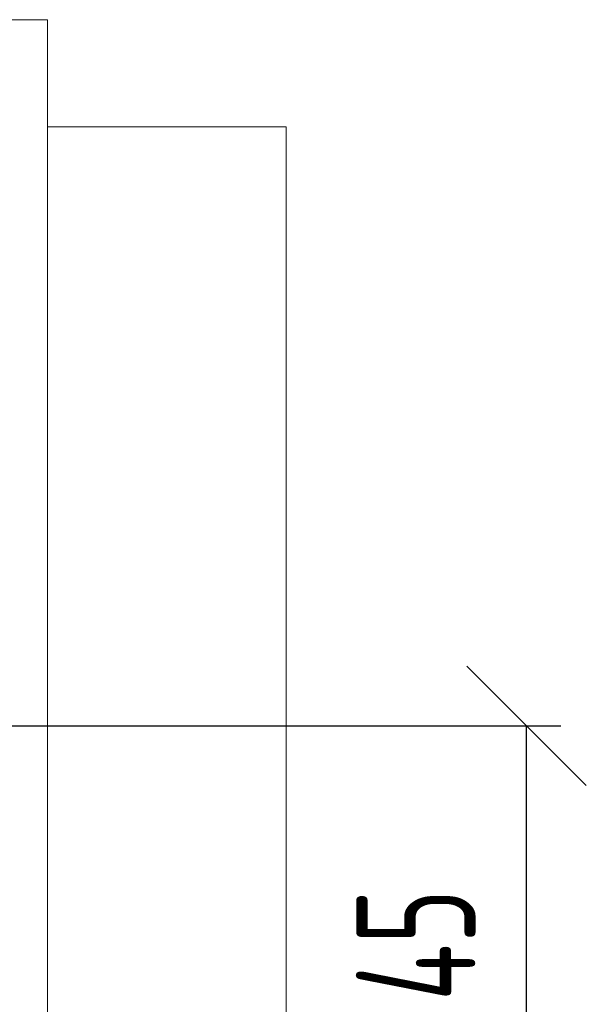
# Model space of a CAD drawing. Header units: millimetres. Extents: x 176 to 9387, y -11044 to -3322.
# Tile 158 of 256: x 8395 to 8454, y -10498 to -10397. Entities that reach past the tile are written whole.
import ezdxf

# ---------------------------------------------------------------- set-up
doc = ezdxf.new("R2010")
doc.units = ezdxf.units.MM
doc.header["$LTSCALE"] = 0.3175
doc.layers.add('1轮廓实线层', color=7, linetype='Continuous', lineweight=18)
doc.layers.add('7标注层', color=4, linetype='Continuous', lineweight=13)
doc.styles.add('PC_TEXTSTYLE', font='ISOCP.SHX', dxfattribs={"width": 0.707, "bigfont": 'GBCBIG.SHX'})
doc.dimstyles.new('GB_LINEAR', dxfattribs={"dimtxt": 3.5, "dimasz": 3.5, "dimexe": 1, "dimexo": 0, "dimgap": 1.5, "dimtad": 1, "dimdsep": 46, "dimtxsty": 'PC_TEXTSTYLE', "dimcen": 0, "dimclrd": 256, "dimclrt": 3, "dimadec": 0, "dimazin": 2, "dimtp": 0.1, "dimtm": 0.1, "dimtfac": 0.71, "dimtdec": 3, "dimtmove": 0, "dimatfit": 3, "dimfxl": 1, "dimtfill": 1, "dimarcsym": 0})

# ---------------------------------------------------------------- blocks, each defined once
blk = doc.blocks.new('_Oblique')
at = {"color": 0, "lineweight": -2}
blk.add_line((-0.5, -0.5), (0.5, 0.5), dxfattribs=at)
blk = doc.blocks.new('*D70')
at = {"layer": '7标注层', "color": 0, "lineweight": -2, "transparency": 16777216}
for p, q in [((8362.86, -10469.88), (8451.03, -10469.88)), ((8362.86, -10514.88), (8451.03, -10514.88))]:
    blk.add_line(p, q, dxfattribs=at)
at = {"layer": '7标注层', "lineweight": -2, "transparency": 16777216}
blk.add_line((8447.53, -10514.88), (8447.53, -10469.88), dxfattribs=at)
at = {"layer": 'Defpoints', "color": 0, "transparency": 16777216}
for p in [(8362.86, -10469.88), (8447.53, -10469.88), (8362.86, -10514.88)]:
    blk.add_point(p, dxfattribs=at)
at = {"layer": '7标注层', "lineweight": -2, "transparency": 16777216, "xscale": 12.25, "yscale": 12.25, "zscale": 12.25}
for p, rotation in [((8447.53, -10469.88), 90), ((8447.53, -10514.88), 270)]:
    blk.add_blockref('_Oblique', p, dxfattribs=dict(at, rotation=rotation))
at = {"layer": '7标注层', "color": 3, "transparency": 16777216, "insert": (8436.16, -10492.38), "char_height": 12.25, "attachment_point": 5, "rotation": 90, "style": 'PC_TEXTSTYLE', "bg_fill": 3, "box_fill_scale": 1.1, "bg_fill_color": 257, "bg_fill_transparency": 0}
blk.add_mtext('45', dxfattribs=at)

msp = doc.modelspace()

# ---------------------------------------------------------------- linework, layer by layer
at = {"layer": '1轮廓实线层'}
for p, q in [((8398.35631, -10397.37988), (8389.28568, -10397.37988)), ((8398.35631, -10397.37988), (8398.35631, -10542.37988)), ((8422.85631, -10408.37988), (8398.35631, -10408.37988)), ((8422.85631, -10408.37988), (8422.85631, -10531.37988))]:
    msp.add_line(p, q, dxfattribs=at)

# ---------------------------------------------------------------- next in the draw order: dimensions: what is measured, and where the dimension line sits
at = {"layer": '7标注层'}
dim = msp.add_linear_dim(base=(8447.53156, -10469.87988), p1=(8362.85631, -10514.87988), p2=(8362.85631, -10469.87988), angle=90, dimstyle='GB_LINEAR', override={"dimscale": 3.5, "dimpost": '<>', "dimblk1": 'Oblique', "dimblk2": 'Oblique', "dimsah": 1, "dimtfill": 1, "dimtfillclr": 0}, dxfattribs=at)
dim.commit()
dim.dimension.update_dxf_attribs({"geometry": '*D70', "text_midpoint": (8436.15656, -10492.37988)})

doc.saveas('drawing.dxf')
